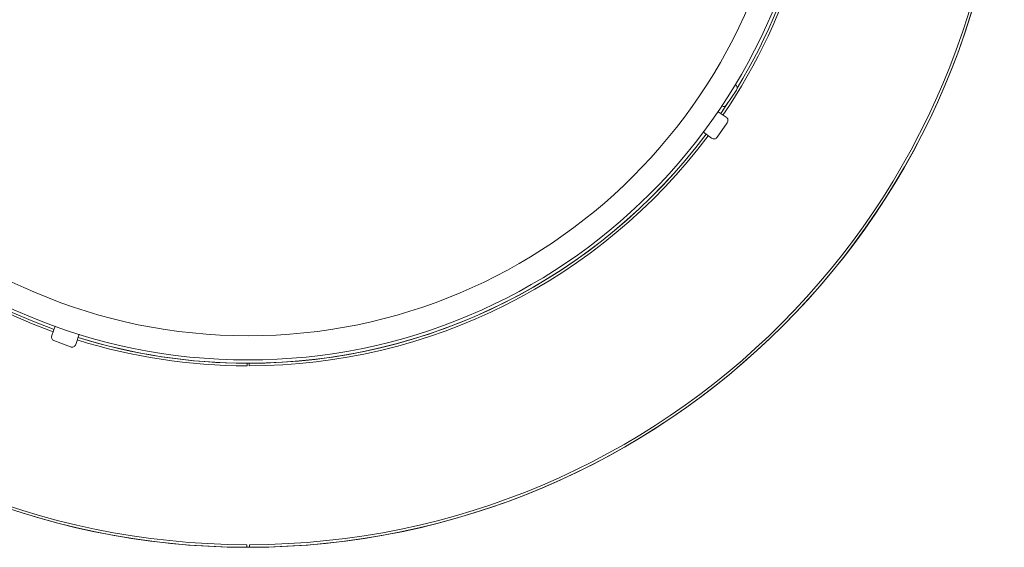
# Model space of a CAD drawing. Header units: millimetres. Extents: x 4085 to 7229, y 5281 to 10698.
# Tile 2 of 11: x 4486 to 5235, y 5281 to 5683. Entities that reach past the tile are written whole.
import ezdxf

# ---------------------------------------------------------------- set-up
doc = ezdxf.new("R2010")
doc.units = ezdxf.units.MM

msp = doc.modelspace()

# ---------------------------------------------------------------- linework, layer by layer
at = {"color": 7, "linetype": 'Continuous', "lineweight": 15}
for p, q in [((5030.96, 5629.16), (5023.42, 5617.95)), ((5023.13, 5608.52), (5016.91, 5612.63)), ((5023.94, 5604.3), (5016.25, 5593.22)), ((5005.77, 5597.05), (5012.02, 5592.5)), ((4512.92, 5449.41), (4510.28, 5442.4)), ((4528.56, 5435.58), (4531.08, 5443.32)), ((4524.63, 5433.71), (4512.01, 5438.54)), ((4658.81, 5419.29), (4658.82, 5421.29)), ((4660.34, 5419.29), (4660.34, 5421.29)), ((4658.57, 5281.29), (4658.58, 5283.29)), ((4660.58, 5281.29), (4660.58, 5283.29))]:
    msp.add_line(p, q, dxfattribs=at)
at = {"color": 7, "linetype": 'Continuous', "lineweight": 15, "flags": 128}
for points in [[(5018.99, 5611.25), (5024.74, 5619.89), (5024.93, 5620.18)], [(5018.99, 5611.25), (5024.46, 5619.46), (5024.93, 5620.18)]]:
    msp.add_lwpolyline(points, dxfattribs=at)
at = {"color": 7, "linetype": 'Continuous', "lineweight": 15}
for radius in [575, 432.5, 414.05]:
    msp.add_circle((4659.58, 5856.29), radius, dxfattribs=at)
for centre, radius, start, end in [((4659.58, 5856.29), 575, 270.1, 269.9), ((4659.58, 5856.29), 573, 270.1, 269.9), ((4659.58, 5856.29), 437, 325.71883, 250.17022), ((4659.58, 5856.29), 435, 328.74901, 250.17407), ((4659.58, 5856.29), 435, 328.74901, 250.17407), ((5028.47, 5630.84), 3, 326.10588, 55.519), ((5020.93, 5619.62), 3, 246.94145, 326.10588), ((5021.48, 5606.01), 3, 325.25482, 56.54771), ((4659.58, 5856.29), 435, 270, 323.17748), ((4659.58, 5856.29), 435, 270.1, 323.17748), ((4659.58, 5856.29), 437, 270.1, 323.18107), ((5013.79, 5594.93), 3, 233.96192, 325.25482), ((4513.09, 5441.34), 3, 159.33353, 249.06134), ((4525.7, 5436.51), 3, 249.06134, 341.91933), ((4659.58, 5856.29), 437, 252.70825, 269.9), ((4659.58, 5856.29), 435, 252.71188, 269.9), ((4659.58, 5856.29), 435, 252.71188, 270)]:
    msp.add_arc(centre, radius, start, end, dxfattribs=at)

doc.saveas('drawing.dxf')
